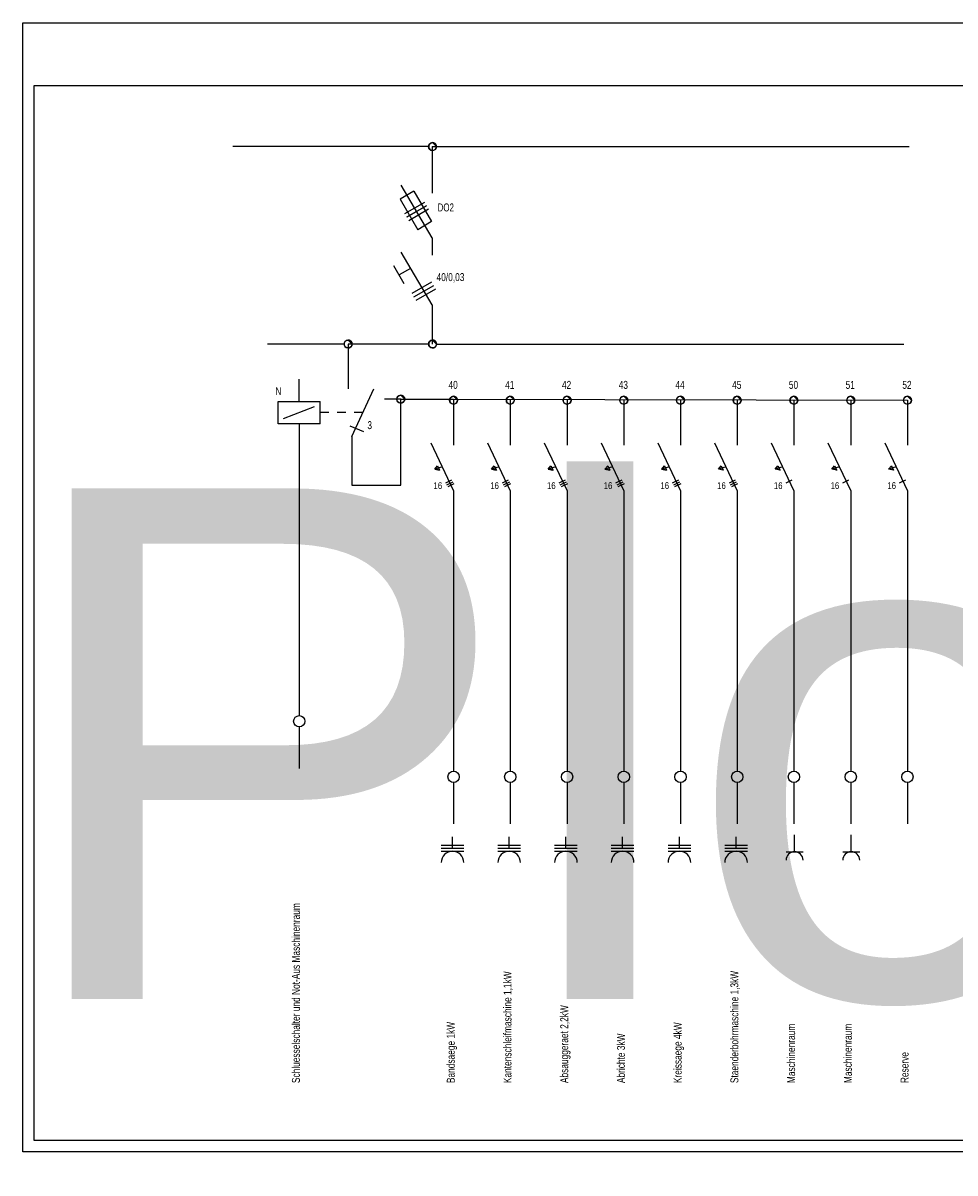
# Model space of a CAD drawing. Extents: x -79.83 to -77.01, y 96.83 to 97.74.
# Tile 2 of 8: x -78.33 to -78.16, y 96.97 to 97.18. Entities that reach past the tile are written whole.
import ezdxf

# ---------------------------------------------------------------- set-up
doc = ezdxf.new("R2010")
doc.units = 0
doc.linetypes.add('KCONTINUOUS', pattern=[0])
doc.layers.add('RAHMEN', color=7, linetype='CONTINUOUS')
doc.layers.add('SCHRIFTFELD', color=7, linetype='CONTINUOUS')

msp = doc.modelspace()

# ---------------------------------------------------------------- linework, layer by layer
at = {"layer": 'RAHMEN', "color": 7, "linetype": 'KCONTINUOUS'}
for p, q in [((-78.25649, 97.1549), (-78.291, 97.1549)), ((-78.25636, 97.15532), (-78.25647, 97.15505)), ((-78.25636, 97.15532), (-78.25647, 97.15505)), ((-78.25647, 97.15505), (-78.25647, 97.15476)), ((-78.25647, 97.15505), (-78.25647, 97.15476)), ((-78.25647, 97.15476), (-78.25636, 97.1545)), ((-78.25647, 97.15476), (-78.25636, 97.1545)), ((-78.25614, 97.15552), (-78.25636, 97.15532)), ((-78.25614, 97.15552), (-78.25636, 97.15532)), ((-78.25636, 97.1545), (-78.25614, 97.1543)), ((-78.25636, 97.1545), (-78.25614, 97.1543)), ((-78.25586, 97.1556), (-78.25614, 97.15552)), ((-78.25586, 97.1556), (-78.25614, 97.15552)), ((-78.25614, 97.1543), (-78.25586, 97.15423)), ((-78.25614, 97.1543), (-78.25586, 97.15423)), ((-78.25589, 97.1549), (-78.25589, 97.14669)), ((-78.25589, 97.1549), (-78.17179, 97.1549)), ((-78.25558, 97.15557), (-78.25586, 97.1556)), ((-78.25558, 97.15557), (-78.25586, 97.1556)), ((-78.25586, 97.15423), (-78.25558, 97.15425)), ((-78.25586, 97.15423), (-78.25558, 97.15425)), ((-78.25579, 97.15561), (-78.25509, 97.15491)), ((-78.25509, 97.15491), (-78.25579, 97.15561)), ((-78.25579, 97.15561), (-78.25509, 97.15491)), ((-78.25509, 97.15491), (-78.25579, 97.15561)), ((-78.25532, 97.15543), (-78.25558, 97.15557)), ((-78.25532, 97.15543), (-78.25558, 97.15557)), ((-78.25558, 97.15425), (-78.25532, 97.15439)), ((-78.25558, 97.15425), (-78.25532, 97.15439)), ((-78.25515, 97.15519), (-78.25532, 97.15543)), ((-78.25515, 97.15519), (-78.25532, 97.15543)), ((-78.25532, 97.15439), (-78.25515, 97.15463)), ((-78.25532, 97.15439), (-78.25515, 97.15463)), ((-78.25509, 97.15491), (-78.25515, 97.15519)), ((-78.25509, 97.15491), (-78.25515, 97.15519)), ((-78.25515, 97.15463), (-78.25509, 97.15491)), ((-78.25515, 97.15463), (-78.25509, 97.15491)), ((-78.25589, 97.1388), (-78.26133, 97.1481)), ((-78.25589, 97.1388), (-78.26133, 97.1481)), ((-78.25908, 97.14707), (-78.26152, 97.14565)), ((-78.25908, 97.14707), (-78.26152, 97.14565)), ((-78.25908, 97.14707), (-78.25597, 97.14168)), ((-78.25908, 97.14707), (-78.25598, 97.14168)), ((-78.26152, 97.14565), (-78.25839, 97.14026)), ((-78.26152, 97.14565), (-78.2584, 97.14026)), ((-78.25722, 97.14507), (-78.26072, 97.14307)), ((-78.25724, 97.14507), (-78.26072, 97.14307)), ((-78.25687, 97.14445), (-78.26037, 97.14244)), ((-78.25687, 97.14445), (-78.26035, 97.14244)), ((-78.25652, 97.14387), (-78.26001, 97.14184)), ((-78.25653, 97.14387), (-78.26001, 97.14184)), ((-78.25598, 97.14168), (-78.2584, 97.14026)), ((-78.25597, 97.14168), (-78.25839, 97.14026)), ((-78.25589, 97.12699), (-78.26133, 97.1363)), ((-78.26079, 97.13074), (-78.2626, 97.13386)), ((-78.25966, 97.13344), (-78.26169, 97.13228)), ((-78.256, 97.13099), (-78.25948, 97.129)), ((-78.25563, 97.13038), (-78.25913, 97.12837)), ((-78.25529, 97.12978), (-78.25877, 97.12778)), ((-78.25589, 97.12699), (-78.25589, 97.1201)), ((-78.2714, 97.1201), (-78.28489, 97.1201)), ((-78.27126, 97.12051), (-78.27137, 97.12023)), ((-78.27126, 97.12051), (-78.27137, 97.12023)), ((-78.27137, 97.12023), (-78.27137, 97.11995)), ((-78.27137, 97.12023), (-78.27137, 97.11995)), ((-78.27137, 97.11995), (-78.27126, 97.11969)), ((-78.27137, 97.11995), (-78.27126, 97.11969)), ((-78.27104, 97.1207), (-78.27126, 97.12051)), ((-78.27104, 97.1207), (-78.27126, 97.12051)), ((-78.27126, 97.11969), (-78.27104, 97.11949)), ((-78.27126, 97.11969), (-78.27104, 97.11949)), ((-78.27076, 97.12079), (-78.27104, 97.1207)), ((-78.27076, 97.12079), (-78.27104, 97.1207)), ((-78.27048, 97.12076), (-78.27076, 97.12079)), ((-78.27048, 97.12076), (-78.27076, 97.12079)), ((-78.27069, 97.1208), (-78.26999, 97.1201)), ((-78.26999, 97.1201), (-78.27069, 97.1208)), ((-78.27069, 97.1208), (-78.26999, 97.1201)), ((-78.26999, 97.1201), (-78.27069, 97.1208)), ((-78.25649, 97.1201), (-78.27069, 97.1201)), ((-78.27069, 97.1201), (-78.27069, 97.1122)), ((-78.27022, 97.12061), (-78.27048, 97.12076)), ((-78.27022, 97.12061), (-78.27048, 97.12076)), ((-78.27005, 97.12038), (-78.27022, 97.12061)), ((-78.27005, 97.12038), (-78.27022, 97.12061)), ((-78.27022, 97.11958), (-78.27005, 97.11981)), ((-78.27022, 97.11958), (-78.27005, 97.11981)), ((-78.26999, 97.1201), (-78.27005, 97.12038)), ((-78.26999, 97.1201), (-78.27005, 97.12038)), ((-78.27005, 97.11981), (-78.26999, 97.1201)), ((-78.27005, 97.11981), (-78.26999, 97.1201)), ((-78.25636, 97.12051), (-78.25647, 97.12023)), ((-78.25636, 97.12051), (-78.25647, 97.12023)), ((-78.25647, 97.12023), (-78.25647, 97.11995)), ((-78.25647, 97.12023), (-78.25647, 97.11995)), ((-78.25647, 97.11995), (-78.25636, 97.11969)), ((-78.25647, 97.11995), (-78.25636, 97.11969)), ((-78.25614, 97.1207), (-78.25636, 97.12051)), ((-78.25614, 97.1207), (-78.25636, 97.12051)), ((-78.25636, 97.11969), (-78.25614, 97.11949)), ((-78.25636, 97.11969), (-78.25614, 97.11949)), ((-78.25586, 97.12079), (-78.25614, 97.1207)), ((-78.25586, 97.12079), (-78.25614, 97.1207)), ((-78.25558, 97.12076), (-78.25586, 97.12079)), ((-78.25558, 97.12076), (-78.25586, 97.12079)), ((-78.25579, 97.1208), (-78.25509, 97.1201)), ((-78.25509, 97.1201), (-78.25579, 97.1208)), ((-78.25579, 97.1208), (-78.25509, 97.1201)), ((-78.25509, 97.1201), (-78.25579, 97.1208)), ((-78.25532, 97.12061), (-78.25558, 97.12076)), ((-78.25532, 97.12061), (-78.25558, 97.12076)), ((-78.25515, 97.12038), (-78.25532, 97.12061)), ((-78.25515, 97.12038), (-78.25532, 97.12061)), ((-78.25532, 97.11958), (-78.25515, 97.11981)), ((-78.25532, 97.11958), (-78.25515, 97.11981)), ((-78.25509, 97.1201), (-78.25515, 97.12038)), ((-78.25509, 97.1201), (-78.25515, 97.12038)), ((-78.25515, 97.11981), (-78.25509, 97.1201)), ((-78.25515, 97.11981), (-78.25509, 97.1201)), ((-78.25509, 97.1201), (-78.1727, 97.1201)), ((-78.27104, 97.11949), (-78.27076, 97.11941)), ((-78.27104, 97.11949), (-78.27076, 97.11941)), ((-78.27076, 97.11941), (-78.27048, 97.11943)), ((-78.27076, 97.11941), (-78.27048, 97.11943)), ((-78.27048, 97.11943), (-78.27022, 97.11958)), ((-78.27048, 97.11943), (-78.27022, 97.11958)), ((-78.25614, 97.11949), (-78.25586, 97.11941)), ((-78.25614, 97.11949), (-78.25586, 97.11941)), ((-78.25586, 97.11941), (-78.25558, 97.11943)), ((-78.25586, 97.11941), (-78.25558, 97.11943)), ((-78.25558, 97.11943), (-78.25532, 97.11958)), ((-78.25558, 97.11943), (-78.25532, 97.11958)), ((-78.27929, 97.10995), (-78.27929, 97.11389)), ((-78.27, 97.1038), (-78.26613, 97.1122)), ((-78.28299, 97.10605), (-78.28299, 97.10995)), ((-78.28299, 97.10995), (-78.2756, 97.10995)), ((-78.2756, 97.10605), (-78.2756, 97.10995)), ((-78.2614, 97.11038), (-78.26429, 97.11038)), ((-78.26196, 97.11079), (-78.26207, 97.11052)), ((-78.26196, 97.11079), (-78.26207, 97.11052)), ((-78.26207, 97.11052), (-78.26207, 97.11023)), ((-78.26207, 97.11052), (-78.26207, 97.11023)), ((-78.26207, 97.11023), (-78.26196, 97.10997)), ((-78.26207, 97.11023), (-78.26196, 97.10997)), ((-78.26174, 97.11098), (-78.26196, 97.11079)), ((-78.26174, 97.11098), (-78.26196, 97.11079)), ((-78.26196, 97.10997), (-78.26174, 97.10977)), ((-78.26196, 97.10997), (-78.26174, 97.10977)), ((-78.26146, 97.11107), (-78.26174, 97.11098)), ((-78.26146, 97.11107), (-78.26174, 97.11098)), ((-78.26174, 97.10977), (-78.26146, 97.1097)), ((-78.26174, 97.10977), (-78.26146, 97.1097)), ((-78.26118, 97.11104), (-78.26146, 97.11107)), ((-78.26118, 97.11104), (-78.26146, 97.11107)), ((-78.26146, 97.1097), (-78.26118, 97.10971)), ((-78.26146, 97.1097), (-78.26118, 97.10971)), ((-78.2614, 97.11038), (-78.25209, 97.11038)), ((-78.2614, 97.09519), (-78.2614, 97.11038)), ((-78.26139, 97.11108), (-78.26069, 97.11038)), ((-78.26069, 97.11038), (-78.26139, 97.11108)), ((-78.26139, 97.11108), (-78.26069, 97.11038)), ((-78.26069, 97.11038), (-78.26139, 97.11108)), ((-78.26092, 97.1109), (-78.26118, 97.11104)), ((-78.26092, 97.1109), (-78.26118, 97.11104)), ((-78.26118, 97.10971), (-78.26092, 97.10986)), ((-78.26118, 97.10971), (-78.26092, 97.10986)), ((-78.26075, 97.11066), (-78.26092, 97.1109)), ((-78.26075, 97.11066), (-78.26092, 97.1109)), ((-78.26092, 97.10986), (-78.26075, 97.1101)), ((-78.26092, 97.10986), (-78.26075, 97.1101)), ((-78.26069, 97.11038), (-78.26075, 97.11066)), ((-78.26069, 97.11038), (-78.26075, 97.11066)), ((-78.26075, 97.1101), (-78.26069, 97.11038)), ((-78.26075, 97.1101), (-78.26069, 97.11038)), ((-78.25266, 97.1106), (-78.25277, 97.11033)), ((-78.25266, 97.1106), (-78.25277, 97.11033)), ((-78.25277, 97.11033), (-78.25277, 97.11005)), ((-78.25277, 97.11033), (-78.25277, 97.11005)), ((-78.25277, 97.11005), (-78.25266, 97.10978)), ((-78.25277, 97.11005), (-78.25266, 97.10978)), ((-78.25243, 97.1108), (-78.25266, 97.1106)), ((-78.25243, 97.1108), (-78.25266, 97.1106)), ((-78.25266, 97.10978), (-78.25243, 97.10959)), ((-78.25266, 97.10978), (-78.25243, 97.10959)), ((-78.25216, 97.11089), (-78.25243, 97.1108)), ((-78.25216, 97.11089), (-78.25243, 97.1108)), ((-78.25243, 97.10959), (-78.25216, 97.10951)), ((-78.25243, 97.10959), (-78.25216, 97.10951)), ((-78.25188, 97.11086), (-78.25216, 97.11089)), ((-78.25188, 97.11086), (-78.25216, 97.11089)), ((-78.25216, 97.10951), (-78.25188, 97.10953)), ((-78.25216, 97.10951), (-78.25188, 97.10953)), ((-78.25209, 97.1109), (-78.25138, 97.11019)), ((-78.25138, 97.11019), (-78.25209, 97.1109)), ((-78.25209, 97.1109), (-78.25138, 97.11019)), ((-78.25138, 97.11019), (-78.25209, 97.1109)), ((-78.25209, 97.11038), (-78.17209, 97.11019)), ((-78.25209, 97.11019), (-78.25209, 97.10228)), ((-78.25162, 97.11071), (-78.25188, 97.11086)), ((-78.25162, 97.11071), (-78.25188, 97.11086)), ((-78.25188, 97.10953), (-78.25162, 97.10968)), ((-78.25188, 97.10953), (-78.25162, 97.10968)), ((-78.25145, 97.11048), (-78.25162, 97.11071)), ((-78.25145, 97.11048), (-78.25162, 97.11071)), ((-78.25162, 97.10968), (-78.25145, 97.10991)), ((-78.25162, 97.10968), (-78.25145, 97.10991)), ((-78.25138, 97.11019), (-78.25145, 97.11048)), ((-78.25138, 97.11019), (-78.25145, 97.11048)), ((-78.25145, 97.10991), (-78.25138, 97.11019)), ((-78.25145, 97.10991), (-78.25138, 97.11019)), ((-78.24266, 97.1106), (-78.24277, 97.11033)), ((-78.24266, 97.1106), (-78.24277, 97.11033)), ((-78.24277, 97.11033), (-78.24277, 97.11005)), ((-78.24277, 97.11033), (-78.24277, 97.11005)), ((-78.24277, 97.11005), (-78.24266, 97.10978)), ((-78.24277, 97.11005), (-78.24266, 97.10978)), ((-78.24243, 97.1108), (-78.24266, 97.1106)), ((-78.24243, 97.1108), (-78.24266, 97.1106)), ((-78.24266, 97.10978), (-78.24243, 97.10959)), ((-78.24266, 97.10978), (-78.24243, 97.10959)), ((-78.24216, 97.11089), (-78.24243, 97.1108)), ((-78.24216, 97.11089), (-78.24243, 97.1108)), ((-78.24243, 97.10959), (-78.24216, 97.10951)), ((-78.24243, 97.10959), (-78.24216, 97.10951)), ((-78.24188, 97.11086), (-78.24216, 97.11089)), ((-78.24188, 97.11086), (-78.24216, 97.11089)), ((-78.24216, 97.10951), (-78.24188, 97.10953)), ((-78.24216, 97.10951), (-78.24188, 97.10953)), ((-78.24209, 97.1109), (-78.24138, 97.11019)), ((-78.24138, 97.11019), (-78.24209, 97.1109)), ((-78.24209, 97.1109), (-78.24138, 97.11019)), ((-78.24138, 97.11019), (-78.24209, 97.1109)), ((-78.24209, 97.11019), (-78.24209, 97.10228)), ((-78.24162, 97.11071), (-78.24188, 97.11086)), ((-78.24162, 97.11071), (-78.24188, 97.11086)), ((-78.24188, 97.10953), (-78.24162, 97.10968)), ((-78.24188, 97.10953), (-78.24162, 97.10968)), ((-78.24145, 97.11048), (-78.24162, 97.11071)), ((-78.24145, 97.11048), (-78.24162, 97.11071)), ((-78.24162, 97.10968), (-78.24145, 97.10991)), ((-78.24162, 97.10968), (-78.24145, 97.10991)), ((-78.24138, 97.11019), (-78.24145, 97.11048)), ((-78.24138, 97.11019), (-78.24145, 97.11048)), ((-78.24145, 97.10991), (-78.24138, 97.11019)), ((-78.24145, 97.10991), (-78.24138, 97.11019)), ((-78.23266, 97.1106), (-78.23277, 97.11033)), ((-78.23266, 97.1106), (-78.23277, 97.11033)), ((-78.23277, 97.11033), (-78.23277, 97.11005)), ((-78.23277, 97.11033), (-78.23277, 97.11005)), ((-78.23277, 97.11005), (-78.23266, 97.10978)), ((-78.23277, 97.11005), (-78.23266, 97.10978)), ((-78.23243, 97.1108), (-78.23266, 97.1106)), ((-78.23243, 97.1108), (-78.23266, 97.1106)), ((-78.23266, 97.10978), (-78.23243, 97.10959)), ((-78.23266, 97.10978), (-78.23243, 97.10959)), ((-78.23216, 97.11089), (-78.23243, 97.1108)), ((-78.23216, 97.11089), (-78.23243, 97.1108)), ((-78.23243, 97.10959), (-78.23216, 97.10951)), ((-78.23243, 97.10959), (-78.23216, 97.10951)), ((-78.23188, 97.11086), (-78.23216, 97.11089)), ((-78.23188, 97.11086), (-78.23216, 97.11089)), ((-78.23216, 97.10951), (-78.23188, 97.10953)), ((-78.23216, 97.10951), (-78.23188, 97.10953)), ((-78.23209, 97.1109), (-78.23138, 97.11019)), ((-78.23138, 97.11019), (-78.23209, 97.1109)), ((-78.23209, 97.1109), (-78.23138, 97.11019)), ((-78.23138, 97.11019), (-78.23209, 97.1109)), ((-78.23209, 97.11019), (-78.23209, 97.10228)), ((-78.23162, 97.11071), (-78.23188, 97.11086)), ((-78.23162, 97.11071), (-78.23188, 97.11086)), ((-78.23188, 97.10953), (-78.23162, 97.10968)), ((-78.23188, 97.10953), (-78.23162, 97.10968)), ((-78.23145, 97.11048), (-78.23162, 97.11071)), ((-78.23145, 97.11048), (-78.23162, 97.11071)), ((-78.23162, 97.10968), (-78.23145, 97.10991)), ((-78.23162, 97.10968), (-78.23145, 97.10991)), ((-78.23138, 97.11019), (-78.23145, 97.11048)), ((-78.23138, 97.11019), (-78.23145, 97.11048)), ((-78.23145, 97.10991), (-78.23138, 97.11019)), ((-78.23145, 97.10991), (-78.23138, 97.11019)), ((-78.22266, 97.1106), (-78.22277, 97.11033)), ((-78.22266, 97.1106), (-78.22277, 97.11033)), ((-78.22277, 97.11033), (-78.22277, 97.11005)), ((-78.22277, 97.11033), (-78.22277, 97.11005)), ((-78.22277, 97.11005), (-78.22266, 97.10978)), ((-78.22277, 97.11005), (-78.22266, 97.10978)), ((-78.22243, 97.1108), (-78.22266, 97.1106)), ((-78.22243, 97.1108), (-78.22266, 97.1106)), ((-78.22266, 97.10978), (-78.22243, 97.10959)), ((-78.22266, 97.10978), (-78.22243, 97.10959)), ((-78.22216, 97.11089), (-78.22243, 97.1108)), ((-78.22216, 97.11089), (-78.22243, 97.1108)), ((-78.22243, 97.10959), (-78.22216, 97.10951)), ((-78.22243, 97.10959), (-78.22216, 97.10951)), ((-78.22188, 97.11086), (-78.22216, 97.11089)), ((-78.22188, 97.11086), (-78.22216, 97.11089)), ((-78.22216, 97.10951), (-78.22188, 97.10953)), ((-78.22216, 97.10951), (-78.22188, 97.10953)), ((-78.22209, 97.1109), (-78.22138, 97.11019)), ((-78.22138, 97.11019), (-78.22209, 97.1109)), ((-78.22209, 97.1109), (-78.22138, 97.11019)), ((-78.22138, 97.11019), (-78.22209, 97.1109)), ((-78.22209, 97.11019), (-78.22209, 97.10228)), ((-78.22162, 97.11071), (-78.22188, 97.11086)), ((-78.22162, 97.11071), (-78.22188, 97.11086)), ((-78.22188, 97.10953), (-78.22162, 97.10968)), ((-78.22188, 97.10953), (-78.22162, 97.10968)), ((-78.22145, 97.11048), (-78.22162, 97.11071)), ((-78.22145, 97.11048), (-78.22162, 97.11071)), ((-78.22162, 97.10968), (-78.22145, 97.10991)), ((-78.22162, 97.10968), (-78.22145, 97.10991)), ((-78.22138, 97.11019), (-78.22145, 97.11048)), ((-78.22138, 97.11019), (-78.22145, 97.11048)), ((-78.22145, 97.10991), (-78.22138, 97.11019)), ((-78.22145, 97.10991), (-78.22138, 97.11019)), ((-78.21266, 97.1106), (-78.21277, 97.11033)), ((-78.21266, 97.1106), (-78.21277, 97.11033)), ((-78.21277, 97.11033), (-78.21277, 97.11005)), ((-78.21277, 97.11033), (-78.21277, 97.11005)), ((-78.21277, 97.11005), (-78.21266, 97.10978)), ((-78.21277, 97.11005), (-78.21266, 97.10978)), ((-78.21243, 97.1108), (-78.21266, 97.1106)), ((-78.21243, 97.1108), (-78.21266, 97.1106)), ((-78.21266, 97.10978), (-78.21243, 97.10959)), ((-78.21266, 97.10978), (-78.21243, 97.10959)), ((-78.21216, 97.11089), (-78.21243, 97.1108)), ((-78.21216, 97.11089), (-78.21243, 97.1108)), ((-78.21243, 97.10959), (-78.21216, 97.10951)), ((-78.21243, 97.10959), (-78.21216, 97.10951)), ((-78.21188, 97.11086), (-78.21216, 97.11089)), ((-78.21188, 97.11086), (-78.21216, 97.11089)), ((-78.21216, 97.10951), (-78.21188, 97.10953)), ((-78.21216, 97.10951), (-78.21188, 97.10953)), ((-78.21209, 97.1109), (-78.21138, 97.11019)), ((-78.21138, 97.11019), (-78.21209, 97.1109)), ((-78.21209, 97.1109), (-78.21138, 97.11019)), ((-78.21138, 97.11019), (-78.21209, 97.1109)), ((-78.21209, 97.11019), (-78.21209, 97.10228)), ((-78.21162, 97.11071), (-78.21188, 97.11086)), ((-78.21162, 97.11071), (-78.21188, 97.11086)), ((-78.21188, 97.10953), (-78.21162, 97.10968)), ((-78.21188, 97.10953), (-78.21162, 97.10968)), ((-78.21145, 97.11048), (-78.21162, 97.11071)), ((-78.21145, 97.11048), (-78.21162, 97.11071)), ((-78.21162, 97.10968), (-78.21145, 97.10991)), ((-78.21162, 97.10968), (-78.21145, 97.10991)), ((-78.21138, 97.11019), (-78.21145, 97.11048)), ((-78.21138, 97.11019), (-78.21145, 97.11048)), ((-78.21145, 97.10991), (-78.21138, 97.11019)), ((-78.21145, 97.10991), (-78.21138, 97.11019)), ((-78.20266, 97.1106), (-78.20277, 97.11033)), ((-78.20266, 97.1106), (-78.20277, 97.11033)), ((-78.20277, 97.11033), (-78.20277, 97.11005)), ((-78.20277, 97.11033), (-78.20277, 97.11005)), ((-78.20277, 97.11005), (-78.20266, 97.10978)), ((-78.20277, 97.11005), (-78.20266, 97.10978)), ((-78.20243, 97.1108), (-78.20266, 97.1106)), ((-78.20243, 97.1108), (-78.20266, 97.1106)), ((-78.20266, 97.10978), (-78.20243, 97.10959)), ((-78.20266, 97.10978), (-78.20243, 97.10959)), ((-78.20216, 97.11089), (-78.20243, 97.1108)), ((-78.20216, 97.11089), (-78.20243, 97.1108)), ((-78.20243, 97.10959), (-78.20216, 97.10951)), ((-78.20243, 97.10959), (-78.20216, 97.10951)), ((-78.20188, 97.11086), (-78.20216, 97.11089)), ((-78.20188, 97.11086), (-78.20216, 97.11089)), ((-78.20216, 97.10951), (-78.20188, 97.10953)), ((-78.20216, 97.10951), (-78.20188, 97.10953)), ((-78.20209, 97.1109), (-78.20138, 97.11019)), ((-78.20138, 97.11019), (-78.20209, 97.1109)), ((-78.20209, 97.1109), (-78.20138, 97.11019)), ((-78.20138, 97.11019), (-78.20209, 97.1109)), ((-78.20209, 97.11019), (-78.20209, 97.10228)), ((-78.20162, 97.11071), (-78.20188, 97.11086)), ((-78.20162, 97.11071), (-78.20188, 97.11086)), ((-78.20188, 97.10953), (-78.20162, 97.10968)), ((-78.20188, 97.10953), (-78.20162, 97.10968)), ((-78.20145, 97.11048), (-78.20162, 97.11071)), ((-78.20145, 97.11048), (-78.20162, 97.11071)), ((-78.20162, 97.10968), (-78.20145, 97.10991)), ((-78.20162, 97.10968), (-78.20145, 97.10991)), ((-78.20138, 97.11019), (-78.20145, 97.11048)), ((-78.20138, 97.11019), (-78.20145, 97.11048)), ((-78.20145, 97.10991), (-78.20138, 97.11019)), ((-78.20145, 97.10991), (-78.20138, 97.11019)), ((-78.19266, 97.1106), (-78.19277, 97.11033)), ((-78.19266, 97.1106), (-78.19277, 97.11033)), ((-78.19277, 97.11033), (-78.19277, 97.11005)), ((-78.19277, 97.11033), (-78.19277, 97.11005)), ((-78.19277, 97.11005), (-78.19266, 97.10978)), ((-78.19277, 97.11005), (-78.19266, 97.10978)), ((-78.19243, 97.1108), (-78.19266, 97.1106)), ((-78.19243, 97.1108), (-78.19266, 97.1106)), ((-78.19266, 97.10978), (-78.19243, 97.10959)), ((-78.19266, 97.10978), (-78.19243, 97.10959)), ((-78.19216, 97.11089), (-78.19243, 97.1108)), ((-78.19216, 97.11089), (-78.19243, 97.1108)), ((-78.19243, 97.10959), (-78.19216, 97.10951)), ((-78.19243, 97.10959), (-78.19216, 97.10951)), ((-78.19188, 97.11086), (-78.19216, 97.11089)), ((-78.19188, 97.11086), (-78.19216, 97.11089)), ((-78.19216, 97.10951), (-78.19188, 97.10953)), ((-78.19216, 97.10951), (-78.19188, 97.10953)), ((-78.19209, 97.1109), (-78.19138, 97.11019)), ((-78.19138, 97.11019), (-78.19209, 97.1109)), ((-78.19209, 97.1109), (-78.19138, 97.11019)), ((-78.19138, 97.11019), (-78.19209, 97.1109)), ((-78.19209, 97.11019), (-78.19209, 97.10228)), ((-78.19162, 97.11071), (-78.19188, 97.11086)), ((-78.19162, 97.11071), (-78.19188, 97.11086)), ((-78.19188, 97.10953), (-78.19162, 97.10968)), ((-78.19188, 97.10953), (-78.19162, 97.10968)), ((-78.19145, 97.11048), (-78.19162, 97.11071)), ((-78.19145, 97.11048), (-78.19162, 97.11071)), ((-78.19162, 97.10968), (-78.19145, 97.10991)), ((-78.19162, 97.10968), (-78.19145, 97.10991)), ((-78.19138, 97.11019), (-78.19145, 97.11048)), ((-78.19138, 97.11019), (-78.19145, 97.11048)), ((-78.19145, 97.10991), (-78.19138, 97.11019)), ((-78.19145, 97.10991), (-78.19138, 97.11019)), ((-78.18266, 97.1106), (-78.18277, 97.11033)), ((-78.18266, 97.1106), (-78.18277, 97.11033)), ((-78.18277, 97.11033), (-78.18277, 97.11005)), ((-78.18277, 97.11033), (-78.18277, 97.11005)), ((-78.18277, 97.11005), (-78.18266, 97.10978)), ((-78.18277, 97.11005), (-78.18266, 97.10978)), ((-78.18243, 97.1108), (-78.18266, 97.1106)), ((-78.18243, 97.1108), (-78.18266, 97.1106)), ((-78.18266, 97.10978), (-78.18243, 97.10959)), ((-78.18266, 97.10978), (-78.18243, 97.10959)), ((-78.18216, 97.11089), (-78.18243, 97.1108)), ((-78.18216, 97.11089), (-78.18243, 97.1108)), ((-78.18243, 97.10959), (-78.18216, 97.10951)), ((-78.18243, 97.10959), (-78.18216, 97.10951)), ((-78.18188, 97.11086), (-78.18216, 97.11089)), ((-78.18188, 97.11086), (-78.18216, 97.11089)), ((-78.18216, 97.10951), (-78.18188, 97.10953)), ((-78.18216, 97.10951), (-78.18188, 97.10953)), ((-78.18209, 97.1109), (-78.18138, 97.11019)), ((-78.18138, 97.11019), (-78.18209, 97.1109)), ((-78.18209, 97.1109), (-78.18138, 97.11019)), ((-78.18138, 97.11019), (-78.18209, 97.1109)), ((-78.18209, 97.11019), (-78.18209, 97.10228)), ((-78.18162, 97.11071), (-78.18188, 97.11086)), ((-78.18162, 97.11071), (-78.18188, 97.11086)), ((-78.18188, 97.10953), (-78.18162, 97.10968)), ((-78.18188, 97.10953), (-78.18162, 97.10968)), ((-78.18145, 97.11048), (-78.18162, 97.11071)), ((-78.18145, 97.11048), (-78.18162, 97.11071)), ((-78.18162, 97.10968), (-78.18145, 97.10991)), ((-78.18162, 97.10968), (-78.18145, 97.10991)), ((-78.18138, 97.11019), (-78.18145, 97.11048)), ((-78.18138, 97.11019), (-78.18145, 97.11048)), ((-78.18145, 97.10991), (-78.18138, 97.11019)), ((-78.18145, 97.10991), (-78.18138, 97.11019)), ((-78.17266, 97.1106), (-78.17277, 97.11033)), ((-78.17266, 97.1106), (-78.17277, 97.11033)), ((-78.17277, 97.11033), (-78.17277, 97.11005)), ((-78.17277, 97.11033), (-78.17277, 97.11005)), ((-78.17277, 97.11005), (-78.17266, 97.10978)), ((-78.17277, 97.11005), (-78.17266, 97.10978)), ((-78.17243, 97.1108), (-78.17266, 97.1106)), ((-78.17243, 97.1108), (-78.17266, 97.1106)), ((-78.17266, 97.10978), (-78.17243, 97.10959)), ((-78.17266, 97.10978), (-78.17243, 97.10959)), ((-78.17216, 97.11089), (-78.17243, 97.1108)), ((-78.17216, 97.11089), (-78.17243, 97.1108)), ((-78.17243, 97.10959), (-78.17216, 97.10951)), ((-78.17243, 97.10959), (-78.17216, 97.10951)), ((-78.17188, 97.11086), (-78.17216, 97.11089)), ((-78.17188, 97.11086), (-78.17216, 97.11089)), ((-78.17216, 97.10951), (-78.17188, 97.10953)), ((-78.17216, 97.10951), (-78.17188, 97.10953)), ((-78.17209, 97.1109), (-78.17138, 97.11019)), ((-78.17138, 97.11019), (-78.17209, 97.1109)), ((-78.17209, 97.1109), (-78.17138, 97.11019)), ((-78.17138, 97.11019), (-78.17209, 97.1109)), ((-78.17209, 97.11019), (-78.17209, 97.10228)), ((-78.17162, 97.11071), (-78.17188, 97.11086)), ((-78.17162, 97.11071), (-78.17188, 97.11086)), ((-78.17188, 97.10953), (-78.17162, 97.10968)), ((-78.17188, 97.10953), (-78.17162, 97.10968)), ((-78.17145, 97.11048), (-78.17162, 97.11071)), ((-78.17145, 97.11048), (-78.17162, 97.11071)), ((-78.17162, 97.10968), (-78.17145, 97.10991)), ((-78.17162, 97.10968), (-78.17145, 97.10991)), ((-78.17138, 97.11019), (-78.17145, 97.11048)), ((-78.17138, 97.11019), (-78.17145, 97.11048)), ((-78.17145, 97.10991), (-78.17138, 97.11019)), ((-78.17145, 97.10991), (-78.17138, 97.11019)), ((-78.28209, 97.10695), (-78.27659, 97.10906)), ((-78.27406, 97.108), (-78.2756, 97.108)), ((-78.27106, 97.108), (-78.27259, 97.108)), ((-78.26807, 97.108), (-78.26959, 97.108)), ((-78.27929, 97.10605), (-78.28299, 97.10605)), ((-78.2756, 97.10605), (-78.27929, 97.10605)), ((-78.27929, 97.10605), (-78.27929, 97.05459)), ((-78.2704, 97.10569), (-78.26799, 97.1047)), ((-78.27, 97.1038), (-78.27, 97.09519)), ((-78.25209, 97.09429), (-78.25604, 97.10264)), ((-78.24209, 97.09429), (-78.24604, 97.10264)), ((-78.23209, 97.09429), (-78.23604, 97.10264)), ((-78.22209, 97.09429), (-78.22604, 97.10264)), ((-78.21209, 97.09429), (-78.21604, 97.10264)), ((-78.20209, 97.09429), (-78.20604, 97.10264)), ((-78.19209, 97.09429), (-78.19604, 97.10264)), ((-78.18209, 97.09429), (-78.18604, 97.10264)), ((-78.17209, 97.09429), (-78.17604, 97.10264)), ((-78.25542, 97.09802), (-78.25492, 97.0986)), ((-78.25542, 97.09802), (-78.25457, 97.09788)), ((-78.25406, 97.09847), (-78.25541, 97.09802)), ((-78.2554, 97.09802), (-78.25492, 97.0986)), ((-78.2554, 97.09802), (-78.25492, 97.0986)), ((-78.25455, 97.09788), (-78.2554, 97.09802)), ((-78.25455, 97.09788), (-78.2554, 97.09802)), ((-78.25492, 97.0986), (-78.25455, 97.09788)), ((-78.25492, 97.0986), (-78.25475, 97.09824)), ((-78.25492, 97.0986), (-78.25455, 97.09788)), ((-78.25475, 97.09824), (-78.25457, 97.09788)), ((-78.24542, 97.09802), (-78.24492, 97.0986)), ((-78.24542, 97.09802), (-78.24457, 97.09788)), ((-78.24406, 97.09847), (-78.24541, 97.09802)), ((-78.2454, 97.09802), (-78.24492, 97.0986)), ((-78.2454, 97.09802), (-78.24492, 97.0986)), ((-78.24455, 97.09788), (-78.2454, 97.09802)), ((-78.24455, 97.09788), (-78.2454, 97.09802)), ((-78.24492, 97.0986), (-78.24455, 97.09788)), ((-78.24492, 97.0986), (-78.24475, 97.09824)), ((-78.24492, 97.0986), (-78.24455, 97.09788)), ((-78.24475, 97.09824), (-78.24457, 97.09788)), ((-78.23542, 97.09802), (-78.23492, 97.0986)), ((-78.23542, 97.09802), (-78.23457, 97.09788)), ((-78.23406, 97.09847), (-78.23541, 97.09802)), ((-78.2354, 97.09802), (-78.23492, 97.0986)), ((-78.2354, 97.09802), (-78.23492, 97.0986)), ((-78.23455, 97.09788), (-78.2354, 97.09802)), ((-78.23455, 97.09788), (-78.2354, 97.09802)), ((-78.23492, 97.0986), (-78.23455, 97.09788)), ((-78.23492, 97.0986), (-78.23475, 97.09824)), ((-78.23492, 97.0986), (-78.23455, 97.09788)), ((-78.23475, 97.09824), (-78.23457, 97.09788)), ((-78.22542, 97.09802), (-78.22492, 97.0986)), ((-78.22542, 97.09802), (-78.22457, 97.09788)), ((-78.22406, 97.09847), (-78.22541, 97.09802)), ((-78.2254, 97.09802), (-78.22492, 97.0986)), ((-78.2254, 97.09802), (-78.22492, 97.0986)), ((-78.22455, 97.09788), (-78.2254, 97.09802)), ((-78.22455, 97.09788), (-78.2254, 97.09802)), ((-78.22492, 97.0986), (-78.22455, 97.09788)), ((-78.22492, 97.0986), (-78.22475, 97.09824)), ((-78.22492, 97.0986), (-78.22455, 97.09788)), ((-78.22475, 97.09824), (-78.22457, 97.09788)), ((-78.21542, 97.09802), (-78.21492, 97.0986)), ((-78.21542, 97.09802), (-78.21457, 97.09788)), ((-78.21406, 97.09847), (-78.21541, 97.09802)), ((-78.2154, 97.09802), (-78.21492, 97.0986)), ((-78.2154, 97.09802), (-78.21492, 97.0986)), ((-78.21455, 97.09788), (-78.2154, 97.09802)), ((-78.21455, 97.09788), (-78.2154, 97.09802)), ((-78.21492, 97.0986), (-78.21455, 97.09788)), ((-78.21492, 97.0986), (-78.21475, 97.09824)), ((-78.21492, 97.0986), (-78.21455, 97.09788)), ((-78.21475, 97.09824), (-78.21457, 97.09788)), ((-78.20542, 97.09802), (-78.20492, 97.0986)), ((-78.20406, 97.09847), (-78.20541, 97.09802)), ((-78.2054, 97.09802), (-78.20492, 97.0986)), ((-78.2054, 97.09802), (-78.20492, 97.0986)), ((-78.20455, 97.09788), (-78.2054, 97.09802)), ((-78.20455, 97.09788), (-78.2054, 97.09802)), ((-78.20492, 97.0986), (-78.20455, 97.09788)), ((-78.20492, 97.0986), (-78.20475, 97.09824)), ((-78.20492, 97.0986), (-78.20455, 97.09788)), ((-78.20475, 97.09824), (-78.20457, 97.09788)), ((-78.19542, 97.09802), (-78.19492, 97.0986)), ((-78.19406, 97.09847), (-78.19541, 97.09802)), ((-78.1954, 97.09802), (-78.19492, 97.0986)), ((-78.1954, 97.09802), (-78.19492, 97.0986)), ((-78.19455, 97.09788), (-78.1954, 97.09802)), ((-78.19455, 97.09788), (-78.1954, 97.09802)), ((-78.19492, 97.0986), (-78.19455, 97.09788)), ((-78.19492, 97.0986), (-78.19475, 97.09824)), ((-78.19492, 97.0986), (-78.19455, 97.09788)), ((-78.19475, 97.09824), (-78.19457, 97.09788)), ((-78.18542, 97.09802), (-78.18492, 97.0986)), ((-78.18406, 97.09847), (-78.18541, 97.09802)), ((-78.1854, 97.09802), (-78.18492, 97.0986)), ((-78.1854, 97.09802), (-78.18492, 97.0986)), ((-78.18455, 97.09788), (-78.1854, 97.09802)), ((-78.18455, 97.09788), (-78.1854, 97.09802)), ((-78.18492, 97.0986), (-78.18455, 97.09788)), ((-78.18492, 97.0986), (-78.18475, 97.09824)), ((-78.18492, 97.0986), (-78.18455, 97.09788)), ((-78.18475, 97.09824), (-78.18457, 97.09788)), ((-78.17542, 97.09802), (-78.17492, 97.0986)), ((-78.17406, 97.09847), (-78.17541, 97.09802)), ((-78.1754, 97.09802), (-78.17492, 97.0986)), ((-78.1754, 97.09802), (-78.17492, 97.0986)), ((-78.17455, 97.09788), (-78.1754, 97.09802)), ((-78.17455, 97.09788), (-78.1754, 97.09802)), ((-78.17492, 97.0986), (-78.17455, 97.09788)), ((-78.17492, 97.0986), (-78.17475, 97.09824)), ((-78.17492, 97.0986), (-78.17455, 97.09788)), ((-78.17475, 97.09824), (-78.17457, 97.09788)), ((-78.25348, 97.09565), (-78.25239, 97.09618)), ((-78.25328, 97.09529), (-78.25219, 97.09583)), ((-78.25307, 97.09496), (-78.25198, 97.0955)), ((-78.24348, 97.09565), (-78.24239, 97.09618)), ((-78.24328, 97.09529), (-78.24219, 97.09583)), ((-78.24307, 97.09496), (-78.24198, 97.0955)), ((-78.23348, 97.09565), (-78.23239, 97.09618)), ((-78.23328, 97.09529), (-78.23219, 97.09583)), ((-78.23307, 97.09496), (-78.23198, 97.0955)), ((-78.22348, 97.09565), (-78.22239, 97.09618)), ((-78.22328, 97.09529), (-78.22219, 97.09583)), ((-78.22307, 97.09496), (-78.22198, 97.0955)), ((-78.21348, 97.09565), (-78.21239, 97.09618)), ((-78.21328, 97.09529), (-78.21219, 97.09583)), ((-78.21307, 97.09496), (-78.21198, 97.0955)), ((-78.20348, 97.09565), (-78.20239, 97.09618)), ((-78.20328, 97.09529), (-78.20219, 97.09583)), ((-78.20307, 97.09496), (-78.20198, 97.0955)), ((-78.19348, 97.09565), (-78.19239, 97.09618)), ((-78.18348, 97.09565), (-78.18239, 97.09618)), ((-78.17348, 97.09565), (-78.17239, 97.09618)), ((-78.27, 97.09519), (-78.2614, 97.09519)), ((-78.25209, 97.09429), (-78.25209, 97.04478)), ((-78.24209, 97.09429), (-78.24209, 97.04478)), ((-78.23209, 97.09429), (-78.23209, 97.04478)), ((-78.22209, 97.09429), (-78.22209, 97.04478)), ((-78.21209, 97.09429), (-78.21209, 97.04478)), ((-78.20209, 97.09429), (-78.20209, 97.04478)), ((-78.19209, 97.09429), (-78.19209, 97.04478)), ((-78.18209, 97.09429), (-78.18209, 97.04478)), ((-78.17209, 97.09429), (-78.17209, 97.04478)), ((-78.27929, 97.0526), (-78.27929, 97.04529)), ((-78.25209, 97.0428), (-78.25209, 97.0355)), ((-78.24209, 97.0428), (-78.24209, 97.0355)), ((-78.23209, 97.0428), (-78.23209, 97.0355)), ((-78.22209, 97.0428), (-78.22209, 97.0355)), ((-78.21209, 97.0428), (-78.21209, 97.0355)), ((-78.20209, 97.0428), (-78.20209, 97.0355)), ((-78.19209, 97.0428), (-78.19209, 97.0355)), ((-78.18209, 97.0428), (-78.18209, 97.0355)), ((-78.17209, 97.0428), (-78.17209, 97.0355)), ((-78.19199, 97.03059), (-78.19199, 97.03359)), ((-78.18199, 97.03059), (-78.18199, 97.03359)), ((-78.19349, 97.03059), (-78.19049, 97.03059)), ((-78.18349, 97.03059), (-78.18049, 97.03059))]:
    msp.add_line(p, q, dxfattribs=at)
at = {"layer": 'RAHMEN', "color": 1, "linetype": 'KCONTINUOUS'}
for p, q in [((-78.25229, 97.03118), (-78.25229, 97.03319)), ((-78.24229, 97.03118), (-78.24229, 97.03319)), ((-78.23229, 97.03118), (-78.23229, 97.03319)), ((-78.22229, 97.03118), (-78.22229, 97.03319)), ((-78.21229, 97.03118), (-78.21229, 97.03319)), ((-78.20229, 97.03118), (-78.20229, 97.03319)), ((-78.25029, 97.03168), (-78.25429, 97.03168)), ((-78.25029, 97.03117), (-78.25429, 97.03117)), ((-78.25029, 97.03066), (-78.25429, 97.03066)), ((-78.24029, 97.03168), (-78.24429, 97.03168)), ((-78.24029, 97.03117), (-78.24429, 97.03117)), ((-78.24029, 97.03066), (-78.24429, 97.03066)), ((-78.23029, 97.03168), (-78.23429, 97.03168)), ((-78.23029, 97.03117), (-78.23429, 97.03117)), ((-78.23029, 97.03066), (-78.23429, 97.03066)), ((-78.22029, 97.03168), (-78.22429, 97.03168)), ((-78.22029, 97.03117), (-78.22429, 97.03117)), ((-78.22029, 97.03066), (-78.22429, 97.03066)), ((-78.21029, 97.03168), (-78.21429, 97.03168)), ((-78.21029, 97.03117), (-78.21429, 97.03117)), ((-78.21029, 97.03066), (-78.21429, 97.03066)), ((-78.20029, 97.03168), (-78.20429, 97.03168)), ((-78.20029, 97.03117), (-78.20429, 97.03117)), ((-78.20029, 97.03066), (-78.20429, 97.03066))]:
    msp.add_line(p, q, dxfattribs=at)
at = {"layer": 'RAHMEN', "color": 7, "linetype": 'KCONTINUOUS'}
for centre, radius in [((-78.2558, 97.1549), 0.0007), ((-78.27069, 97.1201), 0.0007), ((-78.2558, 97.1201), 0.0007), ((-78.2614, 97.11038), 0.0007), ((-78.25209, 97.11019), 0.0007), ((-78.24209, 97.11019), 0.0007), ((-78.23209, 97.11019), 0.0007), ((-78.22209, 97.11019), 0.0007), ((-78.21209, 97.11019), 0.0007), ((-78.20209, 97.11019), 0.0007), ((-78.19209, 97.11019), 0.0007), ((-78.18209, 97.11019), 0.0007), ((-78.17209, 97.11019), 0.0007), ((-78.27929, 97.05359), 0.001), ((-78.25209, 97.0438), 0.001), ((-78.24209, 97.0438), 0.001), ((-78.23209, 97.0438), 0.001), ((-78.22209, 97.0438), 0.001), ((-78.21209, 97.0438), 0.001), ((-78.20209, 97.0438), 0.001), ((-78.19209, 97.0438), 0.001), ((-78.18209, 97.0438), 0.001), ((-78.17209, 97.0438), 0.001)]:
    msp.add_circle(centre, radius, dxfattribs=at)
at = {"layer": 'RAHMEN', "color": 1, "linetype": 'KCONTINUOUS'}
for centre in [(-78.25229, 97.02867), (-78.24229, 97.02867), (-78.23229, 97.02867), (-78.22229, 97.02867), (-78.21229, 97.02867), (-78.20229, 97.02867)]:
    msp.add_arc(centre, 0.002, 0, 180, dxfattribs=at)
at = {"layer": 'RAHMEN', "color": 7, "linetype": 'KCONTINUOUS'}
for centre in [(-78.19199, 97.02909), (-78.18199, 97.02909)]:
    msp.add_arc(centre, 0.0015, 0, 180, dxfattribs=at)
at = {"layer": 'SCHRIFTFELD', "color": 7, "linetype": 'KCONTINUOUS'}
for p, q in [((-78.328, 97.1767), (-78.042, 97.1767)), ((-78.328, 96.97769), (-78.328, 97.1767)), ((-78.326, 97.16569), (-78.044, 97.16569)), ((-78.326, 96.9797), (-78.326, 97.16569)), ((-78.25589, 97.1388), (-78.25589, 97.13579)), ((-78.044, 96.9797), (-78.326, 96.9797)), ((-78.042, 96.97769), (-78.328, 96.97769))]:
    msp.add_line(p, q, dxfattribs=at)

# ---------------------------------------------------------------- texts
at = {"layer": 'RAHMEN', "color": 7}
for s, height, width, p in [('DO2', 0.0014, 0.75, (-78.25491, 97.14348, 61)), ('DO2', 0.0014, 0.75, (-78.25491, 97.14348, 61)), ('40/0,03', 0.0014, 0.785714, (-78.25509, 97.1312, 61)), ('40', 0.0014, 0.785714, (-78.25299, 97.1122, 61)), ('41', 0.0014, 0.785714, (-78.24299, 97.1122, 61)), ('42', 0.0014, 0.785714, (-78.23299, 97.1122, 61)), ('43', 0.0014, 0.785714, (-78.22299, 97.1122, 61)), ('44', 0.0014, 0.785714, (-78.21299, 97.1122, 61)), ('45', 0.0014, 0.785714, (-78.20299, 97.1122, 61)), ('50', 0.0014, 0.785714, (-78.19299, 97.1122, 61)), ('51', 0.0014, 0.785714, (-78.18299, 97.1122, 61)), ('52', 0.0014, 0.785714, (-78.17299, 97.1122, 61)), ('N', 0.0014, 0.785714, (-78.2835, 97.11109, 61)), ('3', 0.0014, 0.785714, (-78.26729, 97.1051, 61)), ('Plotauschnitt Beginn', 0.09, 1.111111, (-78.33037, 97.00465, 61)), ('16', 0.0012, 0.75, (-78.25563, 97.09454, 61)), ('16', 0.0012, 0.75, (-78.24563, 97.09454, 61)), ('16', 0.0012, 0.75, (-78.23563, 97.09454, 61)), ('16', 0.0012, 0.75, (-78.22563, 97.09454, 61)), ('16', 0.0012, 0.75, (-78.21563, 97.09454, 61)), ('16', 0.0012, 0.75, (-78.20563, 97.09454, 61)), ('16', 0.0012, 0.75, (-78.19563, 97.09454, 61)), ('16', 0.0012, 0.75, (-78.18563, 97.09454, 61)), ('16', 0.0012, 0.75, (-78.17563, 97.09454, 61))]:
    msp.add_text(s, height=height, dxfattribs=dict(at, width=width)).set_placement(p)
at = {"layer": 'RAHMEN', "color": 7, "width": 0.785714}
for s, p in [('Schluesselschalter und Not-Aus Maschinenraum', (-78.27919, 96.9898, 61)), ('Kantenschleifmaschine 1,1kW', (-78.24189, 96.9898, 61)), ('Staenderbohrmaschine 1,3kW', (-78.20189, 96.9898, 61)), ('Absauggeraet 2,2kW', (-78.23189, 96.9898, 61)), ('Bandsaege 1kW', (-78.25189, 96.9898, 61)), ('Kreissaege 4kW', (-78.21189, 96.9898, 61)), ('Maschinenraum', (-78.19189, 96.9898, 61)), ('Maschinenraum', (-78.18189, 96.9898, 61)), ('Abrichte 3kW', (-78.22189, 96.9898, 61)), ('Reserve', (-78.17189, 96.9898, 61))]:
    msp.add_text(s, height=0.0014, rotation=90, dxfattribs=at).set_placement(p)

doc.saveas('drawing.dxf')
